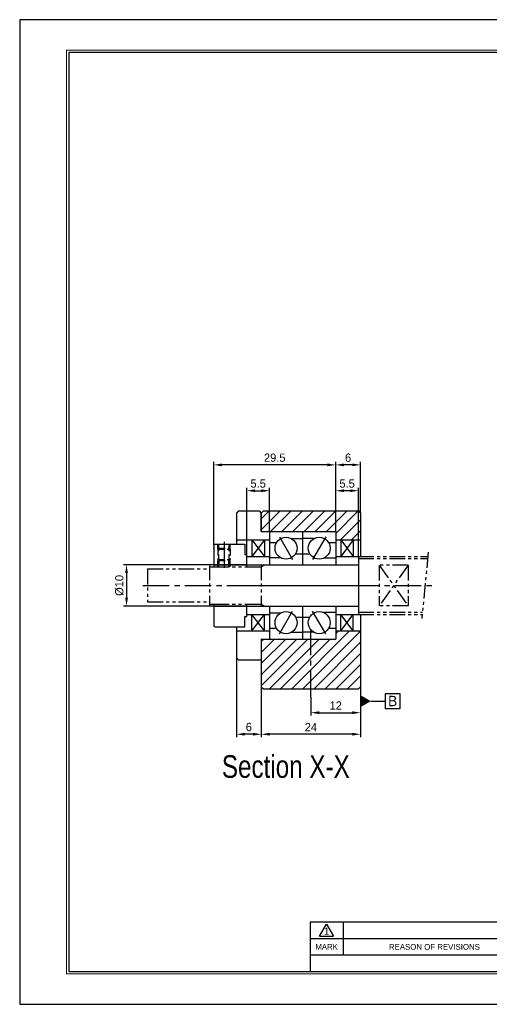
# Model space of a CAD drawing. Header units: millimetres. Extents: x 0 to 337, y 0 to 238.
# Tile 1 of 4: x 0 to 114, y 0 to 238. Entities that reach past the tile are written whole.
import ezdxf
from ezdxf.enums import TextEntityAlignment as Align

# ---------------------------------------------------------------- set-up
doc = ezdxf.new("R2010")
doc.units = ezdxf.units.MM
for name, pattern in [('CENTER', [50.8, 31.75, -6.35, 6.35, -6.35]), ('DASHED', [0.75, 0.5, -0.25]), ('PHANTOM', [2.5, 1.25, -0.25, 0.25, -0.25, 0.25, -0.25])]:
    doc.linetypes.add(name, pattern=pattern)
doc.layers.get('0').update_dxf_attribs({"linetype": 'CONTINUOUS'})
doc.layers.get('DEFPOINTS').update_dxf_attribs({"linetype": 'CONTINUOUS'})
for name, color, linetype in [('center', 1, 'CENTER'), ('hidden', 2, 'DASHED'), ('L1', 7, 'CONTINUOUS'), ('OUTLINE', 7, 'CONTINUOUS'), ('phantom', 6, 'PHANTOM')]:
    doc.layers.add(name, color=color, linetype=linetype)
doc.dimstyles.get("Standard").update_dxf_attribs({"dimtxt": 2, "dimasz": 2, "dimexe": 0.7, "dimexo": 0, "dimgap": 0.7, "dimtad": 1, "dimdec": 3, "dimzin": 11, "dimdsep": 46, "dimtxsty": 'Standard', "dimcen": 0, "dimclrd": 5, "dimclre": 5, "dimclrt": 3, "dimadec": 0, "dimazin": 0, "dimtfac": 0.6, "dimtdec": 3, "dimtmove": 0, "dimatfit": 3, "dimfxl": 0, "dimtolj": 1, "dimtzin": 11, "dimarcsym": 0})

# ---------------------------------------------------------------- blocks, each defined once
blk = doc.blocks.new('표제란')
at = {"layer": 'L1', "color": 0}
for p, q in [((297, 210), (0, 210)), ((0, 210), (0, 0)), ((0, 0), (297, 0))]:
    blk.add_line(p, q, dxfattribs=at)
at = {"layer": 'L1'}
for p, q in [((160, 17.5), (62, 17.5)), ((62, 17.5), (62, 7)), ((64, 14.51), (65.5, 17.1)), ((65.5, 17.1), (67, 14.51)), ((69, 17.5), (69, 10.5)), ((147, 14), (62, 14)), ((64, 14.51), (67, 14.51)), ((147, 10.5), (62, 10.5))]:
    blk.add_line(p, q, dxfattribs=at)
at = {"layer": 'L1', "const_width": 0.25}
blk.add_lwpolyline([(290.5, 6.5), (290.5, 203.5), (10, 203.5), (10, 6.5)], close=True, dxfattribs=at)
at = {"layer": 'L1'}
blk.add_lwpolyline([(290, 7), (290, 203), (10.5, 203), (10.5, 7)], close=True, dxfattribs=at)
for s, height, p in [('1', 1.5, (65.5, 15.61)), ('MARK', 1.25, (65.5, 12.25)), ('REASON OF REVISIONS', 1.25, (88.5, 12.25))]:
    blk.add_text(s, height=height, dxfattribs=at).set_placement(p, align=Align.MIDDLE_CENTER)
for tag, p in [('필렛', (179.25, 10.9)), ('모따기', (179.25, 8.3))]:
    blk.add_attdef(tag, text='', height=1.15, dxfattribs=at).set_placement(p, align=Align.MIDDLE_LEFT)
at = {"layer": 'OUTLINE', "ltscale": 0.5}
for tag, p, height in [('TITLE', (237.17, 24.41), 2.5), ('도번', (251.18, 15.64), 2.5), ('SCALE', (253.78, 9.55), 1.2), ('DATE', (277.02, 9.51), 1.2)]:
    blk.add_attdef(tag, p, '', height=height, dxfattribs=at)
blk = doc.blocks.new('*D48')
at = {"layer": 'DEFPOINTS', "color": 0, "ltscale": 0.2}
for p in [(82.42, 76.74), (70.42, 74.24), (82.42, 70.48)]:
    blk.add_point(p, dxfattribs=at)
at = {"layer": 'OUTLINE', "color": 5, "lineweight": -2, "ltscale": 0.2}
for p, q in [((82.42, 76.74), (82.42, 69.78)), ((70.42, 74.24), (70.42, 69.78)), ((72.42, 70.48), (80.42, 70.48))]:
    blk.add_line(p, q, dxfattribs=at)
at = {"layer": 'OUTLINE', "color": 5, "ltscale": 0.2}
for points in [[(72.42, 70.82), (72.42, 70.15), (70.42, 70.48)], [(80.42, 70.82), (80.42, 70.15), (82.42, 70.48)]]:
    blk.add_solid(points, dxfattribs=at)
at = {"layer": 'OUTLINE', "color": 3, "ltscale": 0.2, "insert": (76.42, 72.21), "char_height": 2, "attachment_point": 5}
blk.add_mtext('\\A1;12', dxfattribs=at)
blk = doc.blocks.new('*D49')
at = {"layer": 'DEFPOINTS', "color": 0, "ltscale": 0.2}
for p in [(58.42, 76.74), (82.42, 76.74), (58.42, 65.27)]:
    blk.add_point(p, dxfattribs=at)
at = {"layer": 'OUTLINE', "color": 5, "lineweight": -2, "ltscale": 0.2}
for p, q in [((58.42, 76.74), (58.42, 64.57)), ((82.42, 76.74), (82.42, 64.57)), ((80.42, 65.27), (60.42, 65.27))]:
    blk.add_line(p, q, dxfattribs=at)
at = {"layer": 'OUTLINE', "color": 5, "ltscale": 0.2}
for points in [[(60.42, 65.61), (60.42, 64.94), (58.42, 65.27)], [(80.42, 65.61), (80.42, 64.94), (82.42, 65.27)]]:
    blk.add_solid(points, dxfattribs=at)
at = {"layer": 'OUTLINE', "color": 3, "ltscale": 0.2, "insert": (70.42, 67), "char_height": 2, "attachment_point": 5}
blk.add_mtext('\\A1;24', dxfattribs=at)
blk = doc.blocks.new('*D50')
at = {"layer": 'DEFPOINTS', "color": 0, "ltscale": 0.2}
for p in [(52.42, 83.74), (58.42, 76.74), (52.42, 65.27)]:
    blk.add_point(p, dxfattribs=at)
at = {"layer": 'OUTLINE', "color": 5, "lineweight": -2, "ltscale": 0.2}
for p, q in [((52.42, 83.74), (52.42, 64.57)), ((58.42, 76.74), (58.42, 64.57)), ((56.42, 65.27), (54.42, 65.27))]:
    blk.add_line(p, q, dxfattribs=at)
at = {"layer": 'OUTLINE', "color": 5, "ltscale": 0.2}
for points in [[(54.42, 65.61), (54.42, 64.94), (52.42, 65.27)], [(56.42, 65.61), (56.42, 64.94), (58.42, 65.27)]]:
    blk.add_solid(points, dxfattribs=at)
at = {"layer": 'OUTLINE', "color": 3, "ltscale": 0.2, "insert": (55.42, 67), "char_height": 2, "attachment_point": 5}
blk.add_mtext('\\A1;6', dxfattribs=at)
blk = doc.blocks.new('*D51')
at = {"layer": 'DEFPOINTS', "color": 0, "ltscale": 0.2}
for p in [(76.42, 124.13), (76.42, 114.24), (81.92, 108.24)]:
    blk.add_point(p, dxfattribs=at)
at = {"layer": 'OUTLINE', "color": 5, "lineweight": -2, "ltscale": 0.2}
for p, q in [((76.42, 114.24), (76.42, 124.83)), ((79.92, 124.13), (78.42, 124.13)), ((81.92, 108.24), (81.92, 124.83))]:
    blk.add_line(p, q, dxfattribs=at)
at = {"layer": 'OUTLINE', "color": 5, "ltscale": 0.2}
for points in [[(78.42, 124.46), (78.42, 123.79), (76.42, 124.13)], [(79.92, 124.46), (79.92, 123.79), (81.92, 124.13)]]:
    blk.add_solid(points, dxfattribs=at)
at = {"layer": 'OUTLINE', "color": 3, "ltscale": 0.2, "insert": (79.17, 125.85), "char_height": 2, "attachment_point": 5}
blk.add_mtext('\\A1;5.5', dxfattribs=at)
blk = doc.blocks.new('*D52')
at = {"layer": 'DEFPOINTS', "color": 0, "ltscale": 0.2}
for p in [(60.42, 124.13), (60.42, 114.24), (54.92, 108.24)]:
    blk.add_point(p, dxfattribs=at)
at = {"layer": 'OUTLINE', "color": 5, "lineweight": -2, "ltscale": 0.2}
for p, q in [((54.92, 108.24), (54.92, 124.83)), ((56.92, 124.13), (58.42, 124.13)), ((60.42, 114.24), (60.42, 124.83))]:
    blk.add_line(p, q, dxfattribs=at)
at = {"layer": 'OUTLINE', "color": 5, "ltscale": 0.2}
for points in [[(56.92, 124.46), (56.92, 123.79), (54.92, 124.13)], [(58.42, 124.46), (58.42, 123.79), (60.42, 124.13)]]:
    blk.add_solid(points, dxfattribs=at)
at = {"layer": 'OUTLINE', "color": 3, "ltscale": 0.2, "insert": (57.67, 125.85), "char_height": 2, "attachment_point": 5}
blk.add_mtext('\\A1;5.5', dxfattribs=at)
blk = doc.blocks.new('*D53')
at = {"layer": 'DEFPOINTS', "color": 0, "ltscale": 0.2}
for p in [(76.42, 130.37), (82.42, 118.74), (76.42, 114.24)]:
    blk.add_point(p, dxfattribs=at)
at = {"layer": 'OUTLINE', "color": 5, "lineweight": -2, "ltscale": 0.2}
for p, q in [((76.42, 114.24), (76.42, 131.07)), ((82.42, 118.74), (82.42, 131.07)), ((80.42, 130.37), (78.42, 130.37))]:
    blk.add_line(p, q, dxfattribs=at)
at = {"layer": 'OUTLINE', "color": 5, "ltscale": 0.2}
for points in [[(78.42, 130.71), (78.42, 130.04), (76.42, 130.37)], [(80.42, 130.71), (80.42, 130.04), (82.42, 130.37)]]:
    blk.add_solid(points, dxfattribs=at)
at = {"layer": 'OUTLINE', "color": 3, "ltscale": 0.2, "insert": (79.42, 132.1), "char_height": 2, "attachment_point": 5}
blk.add_mtext('\\A1;6', dxfattribs=at)
blk = doc.blocks.new('*D54')
at = {"layer": 'DEFPOINTS', "color": 0, "ltscale": 0.2}
for p in [(46.92, 130.37), (76.42, 114.24), (46.92, 110.94)]:
    blk.add_point(p, dxfattribs=at)
at = {"layer": 'OUTLINE', "color": 5, "lineweight": -2, "ltscale": 0.2}
for p, q in [((46.92, 110.94), (46.92, 131.07)), ((76.42, 114.24), (76.42, 131.07)), ((74.42, 130.37), (48.92, 130.37))]:
    blk.add_line(p, q, dxfattribs=at)
at = {"layer": 'OUTLINE', "color": 5, "ltscale": 0.2}
for points in [[(48.92, 130.71), (48.92, 130.04), (46.92, 130.37)], [(74.42, 130.71), (74.42, 130.04), (76.42, 130.37)]]:
    blk.add_solid(points, dxfattribs=at)
at = {"layer": 'OUTLINE', "color": 3, "ltscale": 0.2, "insert": (61.67, 132.1), "char_height": 2, "attachment_point": 5}
blk.add_mtext('\\A1;29.5', dxfattribs=at)
blk = doc.blocks.new('*D55')
at = {"layer": 'DEFPOINTS', "color": 0, "ltscale": 0.2}
for p in [(54.92, 106.24), (25.84, 96.24), (54.92, 96.24)]:
    blk.add_point(p, dxfattribs=at)
at = {"layer": 'OUTLINE', "color": 5, "lineweight": -2, "ltscale": 0.2}
for p, q in [((54.92, 106.24), (25.14, 106.24)), ((25.84, 104.24), (25.84, 98.24)), ((54.92, 96.24), (25.14, 96.24))]:
    blk.add_line(p, q, dxfattribs=at)
at = {"layer": 'OUTLINE', "color": 5, "ltscale": 0.2}
for points in [[(25.51, 104.24), (26.17, 104.24), (25.84, 106.24)], [(25.51, 98.24), (26.17, 98.24), (25.84, 96.24)]]:
    blk.add_solid(points, dxfattribs=at)
at = {"layer": 'OUTLINE', "color": 3, "ltscale": 0.2, "insert": (24.11, 101.24), "char_height": 2, "attachment_point": 5, "rotation": 90}
blk.add_mtext('\\A1;%%C10', dxfattribs=at)
blk = doc.blocks.new('_DatumFilled')
at = {"color": 0, "linetype": 'ByBlock'}
blk.add_solid([(0, 0.577), (-1, 0), (0, -0.577)], dxfattribs=at)

msp = doc.modelspace()

# ---------------------------------------------------------------- hatches: boundary and pattern name
at = {"layer": 'OUTLINE', "ltscale": 0.2}
h = msp.add_hatch(dxfattribs=at)
h.set_pattern_fill('ANSI31', color=5, scale=0.6, style=0)
h.set_pattern_definition([(45, (-537.9374, 32.8794), (-1.3470384, 1.3470384), [])])
h.paths.add_polyline_path([(70.4238, 88.2399), (70.4238, 76.2399), (81.9238, 76.2399), (82.4238, 76.7399), (82.4238, 90.2399), (76.4238, 90.2399), (76.4238, 88.2399)])
h.paths.add_polyline_path([(60.4238, 88.2399), (58.4238, 88.2399), (58.4238, 83.2399), (58.4238, 76.7399), (58.9238, 76.2399), (70.4238, 76.2399), (70.4238, 88.2399)])
h.paths.add_polyline_path([(58.9238, 119.2399), (58.4238, 118.7399), (58.4238, 114.2399), (60.4238, 114.2399), (76.4238, 114.2399), (76.4238, 112.2399), (82.4238, 112.2399), (82.4238, 118.7399), (81.9238, 119.2399)])

# ---------------------------------------------------------------- linework, layer by layer
at = {"layer": 'center', "ltscale": 0.2}
for p, q in [((62.8413, 112.9809), (66.0063, 107.4989)), ((74.0063, 112.9809), (70.8413, 107.4989)), ((49.4238, 111.8083), (49.4238, 105.4988)), ((29.8065, 101.2399), (100.2262, 101.2399)), ((54.9163, 101.2399), (85.3144, 101.2399)), ((62.8413, 89.4989), (66.0063, 94.9809)), ((74.0063, 89.4989), (70.8413, 94.9809)), ((70.4238, 74.2399), (70.4238, 90.2399))]:
    msp.add_line(p, q, dxfattribs=at)
at = {"layer": 'hidden', "color": 5, "ltscale": 3}
for p, q in [((47.9238, 109.9899), (47.9238, 111.2399)), ((50.9238, 109.9899), (50.9238, 111.2399)), ((47.9238, 105.7399), (47.9238, 107.4899)), ((50.9238, 105.7399), (50.9238, 107.4899))]:
    msp.add_line(p, q, dxfattribs=at)
at = {"layer": 'hidden', "ltscale": 3}
for p, q in [((47.9238, 109.9899), (48.1738, 110.2399)), ((47.9238, 109.9899), (50.9238, 109.9899)), ((47.9238, 109.9899), (47.9238, 107.4899)), ((48.1738, 110.2399), (48.1738, 111.2399)), ((48.1738, 110.2399), (50.6738, 110.2399)), ((48.1738, 107.2399), (48.1738, 110.2399)), ((50.6738, 110.2399), (50.6738, 111.2399)), ((50.9238, 109.9899), (50.6738, 110.2399)), ((50.6738, 107.2399), (50.6738, 110.2399)), ((50.9238, 109.9899), (50.9238, 107.4899)), ((47.9238, 107.4899), (50.9238, 107.4899)), ((47.9238, 107.4899), (48.1738, 107.2399)), ((48.1738, 105.7399), (48.1738, 107.2399)), ((48.1738, 107.2399), (50.6738, 107.2399)), ((48.2738, 106.2399), (48.2738, 107.2399)), ((50.5738, 106.2399), (50.5738, 107.2399)), ((50.9238, 107.4899), (50.6738, 107.2399)), ((50.6738, 105.7399), (50.6738, 107.2399))]:
    msp.add_line(p, q, dxfattribs=at)
at = {"layer": 'OUTLINE'}
for p, q in [((52.9238, 119.2399), (52.4238, 118.7399)), ((52.9238, 119.2399), (57.9238, 119.2399)), ((57.9238, 119.2399), (58.4238, 118.7399)), ((58.9238, 119.2399), (58.4238, 118.7399)), ((58.9238, 119.2399), (81.9238, 119.2399)), ((81.9238, 119.2399), (82.4238, 118.7399)), ((52.4238, 118.7399), (52.4238, 111.2399)), ((58.4238, 118.7399), (58.4238, 114.2399)), ((58.4238, 114.2399), (58.4238, 118.7399)), ((82.4238, 118.7399), (82.4238, 112.2399)), ((58.4238, 114.2399), (76.4238, 114.2399)), ((58.4238, 114.2399), (60.4238, 114.2399)), ((60.4238, 114.2399), (60.4238, 106.2399)), ((60.4238, 114.2399), (76.4238, 114.2399)), ((60.4238, 114.2399), (60.4238, 106.2399)), ((68.4238, 114.2399), (68.4238, 106.2399)), ((76.4238, 114.2399), (76.4238, 112.2399)), ((76.4238, 114.2399), (76.4238, 106.2399)), ((52.4238, 112.2399), (60.4238, 112.2399)), ((56.1738, 112.2399), (56.1738, 108.2399)), ((59.1738, 112.2399), (56.1738, 108.2399)), ((56.1738, 112.2399), (59.1738, 108.2399)), ((59.1738, 112.2399), (59.1738, 108.2399)), ((65.7563, 112.5479), (68.4238, 112.5479)), ((71.0913, 112.5479), (68.4238, 112.5479)), ((76.4238, 112.2399), (76.4238, 106.2399)), ((76.4238, 112.2399), (82.4238, 112.2399)), ((77.6738, 112.2399), (77.6738, 108.2399)), ((77.6738, 112.2399), (80.6738, 108.2399)), ((80.6738, 112.2399), (77.6738, 108.2399)), ((80.6738, 112.2399), (80.6738, 108.2399)), ((82.4238, 112.2399), (82.4238, 108.2399)), ((47.2238, 111.2399), (46.9238, 110.9399)), ((46.9238, 110.9399), (46.9238, 105.7399)), ((47.2238, 111.2399), (54.4238, 111.2399)), ((54.4238, 111.2399), (54.4238, 108.7399)), ((60.4238, 111.5724), (62.1158, 111.5724)), ((74.7317, 111.5724), (76.4238, 111.5724)), ((54.4238, 108.7399), (54.9238, 108.7399)), ((54.9238, 108.2399), (60.4238, 108.2399)), ((54.9238, 105.7399), (54.9238, 108.2399)), ((63.0913, 107.932), (60.4238, 107.932)), ((66.7317, 108.9074), (70.1158, 108.9074)), ((73.7563, 107.932), (76.4238, 107.932)), ((76.4238, 108.2399), (76.4238, 106.2399)), ((76.4238, 108.2399), (81.9238, 108.2399)), ((81.9238, 108.2399), (81.9238, 94.2399)), ((46.9163, 106.2399), (48.2663, 106.2399)), ((48.2738, 106.2399), (50.5738, 106.2399)), ((50.5663, 106.2399), (54.9163, 106.2399)), ((54.9163, 106.2399), (60.4238, 106.2399)), ((60.4238, 106.2399), (81.9238, 106.2399)), ((46.9163, 96.2399), (54.9163, 96.2399)), ((46.9238, 96.7399), (46.9238, 91.5399)), ((54.9163, 96.2399), (60.4238, 96.2399)), ((54.9238, 94.2399), (54.9238, 96.7399)), ((54.9238, 93.7399), (54.9238, 96.7399)), ((60.4238, 96.2399), (81.9238, 96.2399)), ((60.4238, 96.2399), (60.4238, 88.2399)), ((60.4238, 96.2399), (60.4238, 88.2399)), ((68.4238, 96.2399), (68.4238, 88.2399)), ((76.4238, 96.2399), (76.4238, 88.2399)), ((76.4238, 96.2399), (76.4238, 90.2399)), ((76.4238, 96.2399), (76.4238, 94.2399)), ((54.4238, 93.7399), (54.9238, 93.7399)), ((54.4238, 91.2399), (54.4238, 93.7399)), ((54.9238, 94.2399), (60.4238, 94.2399)), ((56.1738, 90.2399), (59.1738, 94.2399)), ((59.1738, 90.2399), (56.1738, 94.2399)), ((56.1738, 90.2399), (56.1738, 94.2399)), ((59.1738, 90.2399), (59.1738, 94.2399)), ((63.0913, 94.5479), (60.4238, 94.5479)), ((66.7317, 93.5724), (70.1158, 93.5724)), ((73.347, 94.7399), (76.4238, 94.7399)), ((76.4238, 94.2399), (81.9238, 94.2399)), ((80.6738, 90.2399), (77.6738, 94.2399)), ((77.6738, 90.2399), (80.6738, 94.2399)), ((77.6738, 90.2399), (77.6738, 94.2399)), ((80.6738, 90.2399), (80.6738, 94.2399)), ((82.4238, 94.2399), (82.4238, 90.2399)), ((47.2238, 91.2399), (46.9238, 91.5399)), ((47.2238, 91.2399), (54.4238, 91.2399)), ((52.4238, 91.2399), (52.4238, 83.7399)), ((60.4238, 90.9074), (62.1158, 90.9074)), ((74.7317, 90.9074), (76.4238, 90.9074)), ((52.4238, 90.2399), (60.4238, 90.2399)), ((58.4238, 88.2399), (76.4238, 88.2399)), ((58.4238, 88.2399), (58.4238, 76.7399)), ((58.4238, 88.2399), (58.4238, 83.2399)), ((58.4238, 88.2399), (60.4238, 88.2399)), ((60.4238, 88.2399), (76.4238, 88.2399)), ((65.7563, 89.932), (68.4238, 89.932)), ((71.0913, 89.932), (68.4238, 89.932)), ((76.4238, 90.2399), (82.4238, 90.2399)), ((76.4238, 90.2399), (76.4238, 88.2399)), ((82.4238, 90.2399), (82.4238, 76.7399)), ((52.4238, 83.7399), (52.9238, 83.2399)), ((52.9238, 83.2399), (58.4238, 83.2399)), ((58.4238, 76.7399), (58.9238, 76.2399)), ((58.9238, 76.2399), (81.9238, 76.2399)), ((81.9238, 76.2399), (82.4238, 76.7399))]:
    msp.add_line(p, q, dxfattribs=at)
at = {"layer": 'OUTLINE', "color": 5, "ltscale": 0.5}
msp.add_lwpolyline([(88.3885, 71.4621), (91.9885, 71.4621), (91.9885, 75.0621), (88.3885, 75.0621)], close=True, dxfattribs=at)
msp.add_lwpolyline([(84.9238, 73.2621), (88.3885, 73.2621)], dxfattribs=at)
at = {"layer": 'OUTLINE'}
for centre in [(64.4238, 110.2399), (72.4238, 110.2399), (64.4238, 92.2399), (72.4238, 92.2399)]:
    msp.add_circle(centre, 2.665, dxfattribs=at)
msp.add_point((46.9163, 110.2399), dxfattribs=at)
at = {"layer": 'phantom', "ltscale": 3}
for p, q in [((81.9238, 108.2399), (98.7026, 108.2399)), ((81.9238, 108.2399), (81.9238, 94.2399)), ((81.9238, 107.7399), (98.6534, 107.7399)), ((98.8011, 109.2399), (97.2263, 93.2399)), ((30.9238, 105.2399), (30.9238, 97.2399)), ((30.9238, 105.2399), (45.9238, 105.2399)), ((45.9238, 106.2399), (45.9238, 96.2399)), ((46.9163, 106.2399), (45.9238, 106.2399)), ((45.9238, 105.7399), (46.9163, 105.7399)), ((46.9163, 105.7399), (54.9163, 105.7399)), ((54.9163, 105.7399), (58.4238, 105.7399)), ((58.4238, 106.2399), (58.4238, 96.2399)), ((58.4238, 105.7399), (59.2898, 106.2399)), ((86.9238, 106.1389), (86.9238, 96.3409)), ((86.9238, 106.1389), (93.9238, 96.3409)), ((93.9238, 106.1389), (86.9238, 96.3409)), ((93.9238, 106.1389), (86.9238, 106.1389)), ((93.9238, 106.1389), (93.9238, 96.3409)), ((30.9238, 97.2399), (45.9238, 97.2399)), ((45.9238, 96.7399), (46.9163, 96.7399)), ((46.9163, 96.2399), (45.9238, 96.2399)), ((46.9163, 96.7399), (54.9163, 96.7399)), ((54.9163, 96.7399), (58.4238, 96.7399)), ((58.4238, 96.7399), (59.2898, 96.2399)), ((93.9238, 96.3409), (86.9238, 96.3409)), ((81.9238, 94.7399), (97.3739, 94.7399)), ((81.9238, 94.2399), (97.3247, 94.2399))]:
    msp.add_line(p, q, dxfattribs=at)

# ---------------------------------------------------------------- block references
at = {"layer": 'OUTLINE', "xscale": 1.133180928, "yscale": 1.133180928, "zscale": 1.133180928}
msp.add_blockref('표제란', (0, 0), dxfattribs=at)
at = {"layer": 'OUTLINE', "color": 5, "ltscale": 0.5, "xscale": 2.5, "yscale": 2.5, "zscale": 2.5, "rotation": 180}
msp.add_blockref('_DatumFilled', (82.4238, 73.2621), dxfattribs=at)

# ---------------------------------------------------------------- texts
at = {"lineweight": 9, "width": 0.8}
msp.add_text('Section X-X', height=5.474304, dxfattribs=at).set_placement((48.8881, 54.7331))
at = {"layer": 'OUTLINE', "color": 3, "ltscale": 0.5, "insert": (91.3023, 72.0564), "char_height": 2.5, "attachment_point": 9}
msp.add_mtext('\\A1;B', dxfattribs=at)

# ---------------------------------------------------------------- dimensions: what is measured, and where the dimension line sits
at = {"layer": 'OUTLINE', "ltscale": 0.2}
for base, p1, p2, picture, middle in [((46.9238, 130.3727), (76.4238, 114.2399), (46.9238, 110.9399), '*D54', (61.6738, 132.098)), ((76.4238, 130.3727), (82.4238, 118.7399), (76.4238, 114.2399), '*D53', (79.4238, 132.098)), ((60.4238, 124.1257), (54.9238, 108.2399), (60.4238, 114.2399), '*D52', (57.6738, 125.8497)), ((76.4238, 124.1257), (81.9238, 108.2399), (76.4238, 114.2399), '*D51', (79.1738, 125.8497)), ((52.4238, 65.2741), (58.4238, 76.7399), (52.4238, 83.7399), '*D50', (55.4238, 66.9994)), ((58.4238, 65.2741), (82.4238, 76.7399), (58.4238, 76.7399), '*D49', (70.4238, 67.0008)), ((82.4238, 70.4844), (70.4238, 74.2399), (82.4238, 76.7399), '*D48', (76.4238, 72.2123))]:
    dim = msp.add_linear_dim(base=base, p1=p1, p2=p2, dimstyle='Standard', dxfattribs=at)
    dim.commit()
    dim.dimension.update_dxf_attribs({"geometry": picture, "text_midpoint": middle})
dim = msp.add_linear_dim(base=(25.8394, 96.2399), p1=(54.9238, 106.2399), p2=(54.9163, 96.2399), angle=90, text='%%C<>', dimstyle='Standard', override={"dimgap": 0.7, "dimsah": 1, "dimse1": 0, "dimse2": 0, "dimsd1": 0, "dimsd2": 0, "dimtol": 0, "dimlim": 0}, dxfattribs=at)
dim.commit()
dim.dimension.update_dxf_attribs({"geometry": '*D55', "text_midpoint": (24.1114, 101.2399)})

doc.saveas('drawing.dxf')
